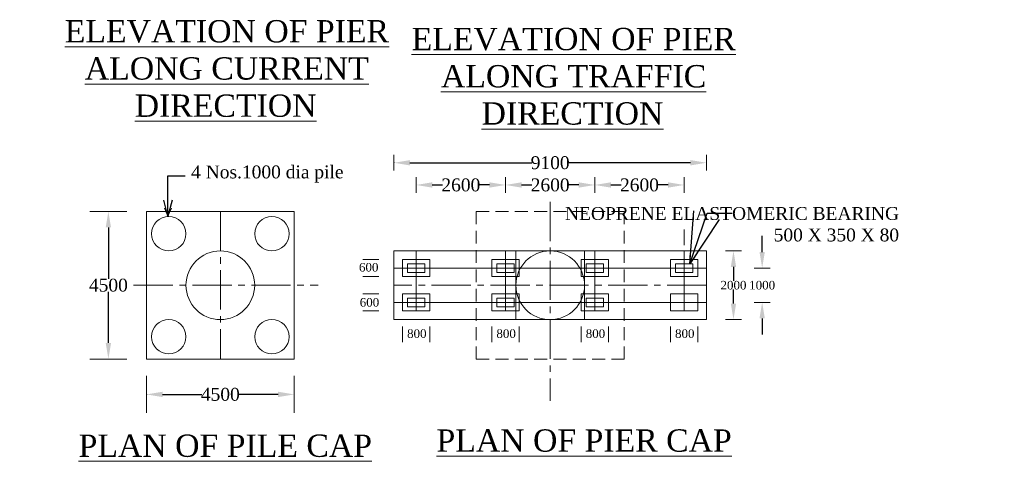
# Model space of a CAD drawing. Header units: millimetres. Extents: x -20950785 to 389010297, y -11535949 to 14056629.
# Tile 154 of 256: x 12201460 to 12258769, y -1596587 to -1570865. Entities that reach past the tile are written whole.
import ezdxf

# ---------------------------------------------------------------- set-up
doc = ezdxf.new("R2010")
doc.units = ezdxf.units.MM
doc.header["$LTSCALE"] = 60
doc.header["$MEASUREMENT"] = 0
doc.linetypes.add('CENTER2', pattern=[28.575, 19.05, -3.175, 3.175, -3.175])
doc.linetypes.add('HIDDEN', pattern=[0.375, 0.25, -0.125])
doc.layers.add('TEXT', color=7, linetype='Continuous')
doc.styles.add('style1', font='txt.shx', dxfattribs={"height": 1})
doc.dimstyles.get("Standard").update_dxf_attribs({"dimtxt": 400, "dimasz": 215, "dimexe": 0.18, "dimexo": 0.0625, "dimgap": 0.09, "dimtad": 0, "dimtih": 1, "dimtoh": 1, "dimdec": 0, "dimzin": 4, "dimdsep": 46, "dimtxsty": 'Standard', "dimblk": 'OPEN90', "dimcen": 0, "dimadec": 0, "dimazin": 1, "dimtfac": 1, "dimtdec": 0, "dimtix": 1, "dimtofl": 0, "dimtmove": 0, "dimatfit": 3, "dimldrblk": 'OPEN30', "dimfxl": 1, "dimtolj": 1, "dimtzin": 0, "dimarcsym": 0})

# ---------------------------------------------------------------- blocks, each defined once
blk = doc.blocks.new('*D694')
at = {"color": 0, "linetype": 'Continuous', "lineweight": -2, "transparency": 16777216}
for p, q in [((12243006, -1584332), (12243006, -1584332)), ((12243006, -1585267), (12243006, -1586077)), ((12243006, -1587396), (12243006, -1586586)), ((12243006, -1588331), (12243006, -1588331))]:
    blk.add_line(p, q, dxfattribs=at)
at = {"color": 0, "linetype": 'Continuous', "lineweight": 9, "transparency": 16777216}
for points in [[(12242850, -1585267), (12243162, -1585267), (12243006, -1584332)], [(12242850, -1587396), (12243162, -1587396), (12243006, -1588331)]]:
    blk.add_solid(points, dxfattribs=at)
at = {"layer": 'Defpoints', "color": 0, "linetype": 'Continuous', "lineweight": 9, "transparency": 16777216}
for p in [(12243006, -1584332), (12243006, -1588331), (12243006, -1588331)]:
    blk.add_point(p, dxfattribs=at)
at = {"color": 0, "linetype": 'Continuous', "lineweight": 9, "transparency": 16777216, "insert": (12243006, -1586331), "char_height": 500, "attachment_point": 5}
blk.add_mtext('\\A1;{\\fTimes New Roman|b0|i0|c0|p18;2000}', dxfattribs=at)
blk = doc.blocks.new('*D695')
at = {"color": 0, "linetype": 'Continuous', "lineweight": -2, "transparency": 16777216}
for p, q in [((12244675, -1584396), (12244675, -1583461)), ((12244675, -1585331), (12244675, -1585331)), ((12244675, -1587331), (12244675, -1587331)), ((12244675, -1588266), (12244675, -1589201))]:
    blk.add_line(p, q, dxfattribs=at)
at = {"color": 0, "linetype": 'Continuous', "lineweight": 9, "transparency": 16777216}
for points in [[(12244519, -1584396), (12244831, -1584396), (12244675, -1585331)], [(12244519, -1588266), (12244831, -1588266), (12244675, -1587331)]]:
    blk.add_solid(points, dxfattribs=at)
at = {"layer": 'Defpoints', "color": 0, "linetype": 'Continuous', "lineweight": 9, "transparency": 16777216}
for p in [(12244675, -1585331), (12244675, -1587331), (12244675, -1587331)]:
    blk.add_point(p, dxfattribs=at)
at = {"color": 0, "linetype": 'Continuous', "lineweight": 9, "transparency": 16777216, "insert": (12244675, -1586331), "char_height": 500, "attachment_point": 5}
blk.add_mtext('\\A1;{\\fTimes New Roman|b0|i0|c0|p18;1000}', dxfattribs=at)
blk = doc.blocks.new('*D679')
at = {"color": 0, "linetype": 'Continuous', "lineweight": -2, "transparency": 16777216}
for p, q in [((12224539, -1580476), (12224539, -1580493)), ((12225474, -1580493), (12226062, -1580493)), ((12228803, -1580493), (12228214, -1580493)), ((12229738, -1580493), (12229738, -1580493))]:
    blk.add_line(p, q, dxfattribs=at)
at = {"color": 0, "linetype": 'Continuous', "lineweight": 9, "transparency": 16777216}
for points in [[(12225474, -1580337), (12225474, -1580649), (12224539, -1580493)], [(12228803, -1580337), (12228803, -1580649), (12229738, -1580493)]]:
    blk.add_solid(points, dxfattribs=at)
at = {"layer": 'Defpoints', "color": 0, "linetype": 'Continuous', "lineweight": 9, "transparency": 16777216}
for p in [(12224539, -1580476), (12224539, -1580493), (12229738, -1580493)]:
    blk.add_point(p, dxfattribs=at)
at = {"color": 0, "linetype": 'Continuous', "lineweight": 9, "transparency": 16777216, "insert": (12227138, -1580493), "char_height": 500, "attachment_point": 5}
blk.add_mtext('\\A1;{\\fTimes New Roman|b0|i0|c0|p18;\\H1.5x;2600}', dxfattribs=at)
blk = doc.blocks.new('*D680')
at = {"color": 0, "linetype": 'Continuous', "lineweight": -2, "transparency": 16777216}
for p, q in [((12229738, -1580476), (12229738, -1580493)), ((12230673, -1580493), (12231261, -1580493)), ((12234001, -1580493), (12233413, -1580493)), ((12234936, -1580493), (12234936, -1580493))]:
    blk.add_line(p, q, dxfattribs=at)
at = {"color": 0, "linetype": 'Continuous', "lineweight": 9, "transparency": 16777216}
for points in [[(12230673, -1580337), (12230673, -1580649), (12229738, -1580493)], [(12234001, -1580337), (12234001, -1580649), (12234936, -1580493)]]:
    blk.add_solid(points, dxfattribs=at)
at = {"layer": 'Defpoints', "color": 0, "linetype": 'Continuous', "lineweight": 9, "transparency": 16777216}
for p in [(12229738, -1580476), (12229738, -1580493), (12234936, -1580493)]:
    blk.add_point(p, dxfattribs=at)
at = {"color": 0, "linetype": 'Continuous', "lineweight": 9, "transparency": 16777216, "insert": (12232337, -1580493), "char_height": 500, "attachment_point": 5}
blk.add_mtext('\\A1;{\\fTimes New Roman|b0|i0|c0|p18;\\H1.5x;2600}', dxfattribs=at)
blk = doc.blocks.new('*D681')
at = {"color": 0, "linetype": 'Continuous', "lineweight": -2, "transparency": 16777216}
for p, q in [((12234936, -1580476), (12234936, -1580493)), ((12235871, -1580493), (12236459, -1580493)), ((12239199, -1580493), (12238611, -1580493)), ((12240134, -1580493), (12240134, -1580493))]:
    blk.add_line(p, q, dxfattribs=at)
at = {"color": 0, "linetype": 'Continuous', "lineweight": 9, "transparency": 16777216}
for points in [[(12235871, -1580337), (12235871, -1580649), (12234936, -1580493)], [(12239199, -1580337), (12239199, -1580649), (12240134, -1580493)]]:
    blk.add_solid(points, dxfattribs=at)
at = {"layer": 'Defpoints', "color": 0, "linetype": 'Continuous', "lineweight": 9, "transparency": 16777216}
for p in [(12234936, -1580476), (12234936, -1580493), (12240134, -1580493)]:
    blk.add_point(p, dxfattribs=at)
at = {"color": 0, "linetype": 'Continuous', "lineweight": 9, "transparency": 16777216, "insert": (12237535, -1580493), "char_height": 500, "attachment_point": 5}
blk.add_mtext('\\A1;{\\fTimes New Roman|b0|i0|c0|p18;\\H1.5x;2600}', dxfattribs=at)
blk = doc.blocks.new('*D682')
at = {"color": 0, "linetype": 'Continuous', "lineweight": -2, "transparency": 16777216}
for p, q in [((12223239, -1579182), (12223239, -1579199)), ((12224174, -1579199), (12231271, -1579199)), ((12240499, -1579199), (12233403, -1579199)), ((12241434, -1579199), (12241434, -1579199))]:
    blk.add_line(p, q, dxfattribs=at)
at = {"color": 0, "linetype": 'Continuous', "lineweight": 9, "transparency": 16777216}
for points in [[(12224174, -1579043), (12224174, -1579354), (12223239, -1579199)], [(12240499, -1579043), (12240499, -1579354), (12241434, -1579199)]]:
    blk.add_solid(points, dxfattribs=at)
at = {"layer": 'Defpoints', "color": 0, "linetype": 'Continuous', "lineweight": 9, "transparency": 16777216}
for p in [(12223239, -1579182), (12223239, -1579199), (12241434, -1579199)]:
    blk.add_point(p, dxfattribs=at)
at = {"color": 0, "linetype": 'Continuous', "lineweight": 9, "transparency": 16777216, "insert": (12232337, -1579199), "char_height": 500, "attachment_point": 5}
blk.add_mtext('\\A1;{\\fTimes New Roman|b0|i0|c0|p18;\\H1.5x;9100}', dxfattribs=at)
blk = doc.blocks.new('*D683')
at = {"color": 0, "linetype": 'Continuous', "lineweight": -2, "transparency": 16777216}
for p, q in [((12206622, -1582032), (12206622, -1582032)), ((12206622, -1582967), (12206622, -1585950)), ((12206622, -1589695), (12206622, -1586713)), ((12206622, -1590630), (12206622, -1590630))]:
    blk.add_line(p, q, dxfattribs=at)
at = {"color": 0, "linetype": 'Continuous', "lineweight": 9, "transparency": 16777216}
for points in [[(12206466, -1582967), (12206777, -1582967), (12206622, -1582032)], [(12206466, -1589695), (12206777, -1589695), (12206622, -1590630)]]:
    blk.add_solid(points, dxfattribs=at)
at = {"layer": 'Defpoints', "color": 0, "linetype": 'Continuous', "lineweight": 9, "transparency": 16777216}
for p in [(12206622, -1582032), (12206622, -1590630), (12206622, -1590630)]:
    blk.add_point(p, dxfattribs=at)
at = {"color": 0, "linetype": 'Continuous', "lineweight": 9, "transparency": 16777216, "insert": (12206622, -1586331), "char_height": 500, "attachment_point": 5}
blk.add_mtext('\\A1;{\\fTimes New Roman|b0|i0|c0|p18;\\H1.5x;4500}', dxfattribs=at)
blk = doc.blocks.new('*D684')
at = {"color": 0, "linetype": 'Continuous', "lineweight": -2, "transparency": 16777216}
for p, q in [((12208840, -1592672), (12208840, -1592689)), ((12209775, -1592689), (12212059, -1592689)), ((12216502, -1592689), (12214218, -1592689)), ((12217437, -1592689), (12217437, -1592689))]:
    blk.add_line(p, q, dxfattribs=at)
at = {"color": 0, "linetype": 'Continuous', "lineweight": 9, "transparency": 16777216}
for points in [[(12209775, -1592533), (12209775, -1592845), (12208840, -1592689)], [(12216502, -1592533), (12216502, -1592845), (12217437, -1592689)]]:
    blk.add_solid(points, dxfattribs=at)
at = {"layer": 'Defpoints', "color": 0, "linetype": 'Continuous', "lineweight": 9, "transparency": 16777216}
for p in [(12208840, -1592672), (12208840, -1592689), (12217437, -1592689)]:
    blk.add_point(p, dxfattribs=at)
at = {"color": 0, "linetype": 'Continuous', "lineweight": 9, "transparency": 16777216, "insert": (12213138, -1592689), "char_height": 500, "attachment_point": 5}
blk.add_mtext('\\A1;{\\fTimes New Roman|b0|i0|c0|p18;\\H1.5x;4500}', dxfattribs=at)

msp = doc.modelspace()

# ---------------------------------------------------------------- linework, layer by layer
at = {"linetype": 'Continuous', "lineweight": 9}
for p, q in [((12223239.48, -1578741.29), (12223239.48, -1579656.16)), ((12241433.98, -1578741.29), (12241433.98, -1579656.16)), ((12224539.09, -1580035.58), (12224539.09, -1580950.44)), ((12229737.51, -1580035.58), (12229737.51, -1580950.44)), ((12234935.94, -1580035.58), (12234935.94, -1580950.44)), ((12240134.37, -1580035.58), (12240134.37, -1580950.44)), ((12207699.08, -1582032.44), (12205543.98, -1582032.44)), ((12208839.74, -1582032.44), (12208839.74, -1590629.83)), ((12208839.74, -1582032.44), (12217437.13, -1582032.44)), ((12217437.13, -1582032.44), (12217437.13, -1590629.83)), ((12240134.37, -1583089.03), (12240134.37, -1584003.9)), ((12223239.48, -1584331.74), (12241433.98, -1584331.74)), ((12223239.48, -1584331.74), (12223239.48, -1588330.53)), ((12224539.09, -1584331.74), (12224539.09, -1587830.68)), ((12229737.51, -1584331.74), (12229737.51, -1587830.68)), ((12230337.33, -1588330.53), (12230337.33, -1584331.74)), ((12234336.12, -1588330.53), (12234336.12, -1584331.74)), ((12234935.94, -1584331.74), (12234935.94, -1587830.68)), ((12240134.37, -1584331.74), (12240134.37, -1587830.68)), ((12241433.98, -1584331.74), (12241433.98, -1588330.53)), ((12243463.47, -1584331.74), (12242548.61, -1584331.74)), ((12222355.48, -1584831.59), (12221440.61, -1584831.59)), ((12223239.48, -1585331.44), (12241433.98, -1585331.44)), ((12245132.29, -1585331.44), (12244217.43, -1585331.44)), ((12222355.48, -1585831.29), (12221440.61, -1585831.29)), ((12222355.48, -1586830.98), (12221440.61, -1586830.98)), ((12230337.33, -1586331.13), (12230337.33, -1588330.53)), ((12223239.48, -1587330.83), (12241433.98, -1587330.83)), ((12245132.29, -1587330.83), (12244217.43, -1587330.83)), ((12222355.48, -1587830.68), (12221440.61, -1587830.68)), ((12223239.48, -1588330.53), (12241433.98, -1588330.53)), ((12243463.47, -1588330.53), (12242548.61, -1588330.53)), ((12223739.33, -1588725.68), (12223739.33, -1589640.55)), ((12225338.84, -1588725.68), (12225338.84, -1589640.55)), ((12228937.76, -1588725.68), (12228937.76, -1589640.55)), ((12230537.27, -1588725.68), (12230537.27, -1589640.55)), ((12234136.18, -1588725.68), (12234136.18, -1589640.55)), ((12235735.7, -1588725.68), (12235735.7, -1589640.55)), ((12239334.61, -1588725.68), (12239334.61, -1589640.55)), ((12240934.13, -1588725.68), (12240934.13, -1589640.55)), ((12207699.08, -1590629.83), (12205543.98, -1590629.83)), ((12208839.74, -1590629.83), (12217437.13, -1590629.83)), ((12208839.74, -1591611.41), (12208839.74, -1593766.51)), ((12217437.13, -1591611.41), (12217437.13, -1593766.51))]:
    msp.add_line(p, q, dxfattribs=at)
at = {"linetype": 'CENTER2', "lineweight": 9, "ltscale": 2}
for p, q in [((12232336.73, -1581472.74), (12232336.73, -1593054.78)), ((12213138.44, -1582032.44), (12213138.44, -1590629.83)), ((12208085.72, -1586331.13), (12218837.04, -1586331.13)), ((12241433.98, -1586331.13), (12223239.48, -1586331.13))]:
    msp.add_line(p, q, dxfattribs=at)
at = {"linetype": 'Continuous', "lineweight": 9, "ltscale": 2}
for p, q in [((12210090.61, -1582302.85), (12209885.75, -1581846.57)), ((12210090.61, -1582302.85), (12210295.47, -1581846.57)), ((12240462.52, -1585081.51), (12240462.52, -1584601.98)), ((12240462.52, -1585081.51), (12240757.5, -1584703.44))]:
    msp.add_line(p, q, dxfattribs=at)
at = {"linetype": 'HIDDEN', "lineweight": 9, "ltscale": 50}
for p, q in [((12228038.03, -1582032.44), (12228038.03, -1590629.83)), ((12228038.03, -1582032.44), (12236635.43, -1582032.44)), ((12236635.43, -1582032.44), (12236635.43, -1590629.83)), ((12228038.03, -1590629.83), (12236635.43, -1590629.83))]:
    msp.add_line(p, q, dxfattribs=at)
at = {"linetype": 'Continuous', "lineweight": 9}
for points in [[(12223739.33, -1584831.59), (12225338.84, -1584831.59), (12225338.84, -1585831.29), (12223739.33, -1585831.29)], [(12224039.24, -1585081.51), (12225038.94, -1585081.51), (12225038.94, -1585581.36), (12224039.24, -1585581.36)], [(12228937.76, -1584831.59), (12230537.27, -1584831.59), (12230537.27, -1585831.29), (12228937.76, -1585831.29)], [(12229237.67, -1585081.51), (12230237.36, -1585081.51), (12230237.36, -1585581.36), (12229237.67, -1585581.36)], [(12234136.18, -1584831.59), (12235735.7, -1584831.59), (12235735.7, -1585831.29), (12234136.18, -1585831.29)], [(12234436.09, -1585081.51), (12235435.79, -1585081.51), (12235435.79, -1585581.36), (12234436.09, -1585581.36)], [(12239334.61, -1584831.59), (12240934.13, -1584831.59), (12240934.13, -1585831.29), (12239334.61, -1585831.29)], [(12239634.52, -1585081.51), (12240634.22, -1585081.51), (12240634.22, -1585581.36), (12239634.52, -1585581.36)], [(12223739.33, -1586830.98), (12225338.84, -1586830.98), (12225338.84, -1587830.68), (12223739.33, -1587830.68)], [(12228937.76, -1586830.98), (12230537.27, -1586830.98), (12230537.27, -1587830.68), (12228937.76, -1587830.68)], [(12234136.18, -1586830.98), (12235735.7, -1586830.98), (12235735.7, -1587830.68), (12234136.18, -1587830.68)], [(12239334.61, -1586830.98), (12240934.13, -1586830.98), (12240934.13, -1587830.68), (12239334.61, -1587830.68)], [(12224039.24, -1587080.91), (12225038.94, -1587080.91), (12225038.94, -1587580.76), (12224039.24, -1587580.76)], [(12229237.67, -1587080.91), (12230237.36, -1587080.91), (12230237.36, -1587580.76), (12229237.67, -1587580.76)], [(12234436.09, -1587080.91), (12235435.79, -1587080.91), (12235435.79, -1587580.76), (12234436.09, -1587580.76)]]:
    msp.add_lwpolyline(points, close=True, dxfattribs=at)
for centre in [(12210139.34, -1583332.04), (12216137.53, -1583332.04), (12210139.34, -1589330.23), (12216137.53, -1589330.23)]:
    msp.add_circle(centre, 999.7, dxfattribs=at)
at = {"linetype": 'Continuous', "lineweight": 9, "ltscale": 2000}
msp.add_circle((12213138.44, -1586331.13), 1999.4, dxfattribs=at)
at = {"linetype": 'Continuous', "lineweight": 9, "ltscale": 1000}
msp.add_circle((12232336.73, -1586331.13), 1999.4, dxfattribs=at)

# ---------------------------------------------------------------- texts
at = {"linetype": 'Continuous', "lineweight": 9, "char_height": 750, "width": 22678.6984, "attachment_point": 1, "style": 'style1'}
for insert in [(10046282.47, -1573923.48), (11296226.84, -1573923.48)]:
    msp.add_mtext('\\pi6024.46095;{\\fTimes New Roman|b0|i0|c0|p18;\\LELEVATION OF PIER \\P\\pi3569.25186;ALONG CURRENT DIRECTION  }', dxfattribs=dict(at, insert=insert))
at = {"linetype": 'Continuous', "lineweight": 9, "attachment_point": 4, "rotation": 0.0230157}
for s, insert, char_height in [('{\\fTimes New Roman|b0|i0|c0|p18;4 Nos.1000 dia pile}', (12211436.89, -1579856.66), 750), ('{\\fTimes New Roman|b0|i0|c0|p18;600}', (12221208.24, -1585288.2), 500), ('{\\fTimes New Roman|b0|i0|c0|p18;600}', (12221252.22, -1587331.05), 500), ('{\\fTimes New Roman|b0|i0|c0|p18;800}', (12224008.63, -1589153.2), 500), ('{\\fTimes New Roman|b0|i0|c0|p18;800}', (12229207.06, -1589153.2), 500), ('{\\fTimes New Roman|b0|i0|c0|p18;800}', (12234405.48, -1589153.2), 500), ('{\\fTimes New Roman|b0|i0|c0|p18;800}', (12239603.91, -1589153.2), 500)]:
    msp.add_mtext(s, dxfattribs=dict(at, insert=insert, char_height=char_height))
at = {"linetype": 'Continuous', "lineweight": 9, "insert": (12252644.42, -1582783.89), "char_height": 750, "attachment_point": 6}
msp.add_mtext('{\\fTimes New Roman|b0|i0|c0|p18;NEOPRENE ELASTOMERIC BEARING\\P 500 X 350 X 80 }', dxfattribs=at)
at = {"linetype": 'Continuous', "lineweight": 9, "insert": (12166780.87, -1584775.46), "char_height": 1300, "width": 25045.2677, "attachment_point": 1}
msp.add_mtext('\\pi5418.09167,t45718.09167;{\\fTimes New Roman|b0|i0|c0|p18;\\L ELEVATION OF \\P\\pi2504.57329,t42804.57329;ABUTMENT ELEMENT \\P\\pi7381.21352,t47681.21352;DIRECTION}', dxfattribs=at)
at = {"layer": 'TEXT', "linetype": 'Continuous', "lineweight": 9, "char_height": 1300, "attachment_point": 1}
for s, insert, width in [('\\pi2427.77062;{\\fTimes New Roman|b0|i0|c0|p18;\\LELEVATION OF PIER \\P\\pi3593.74034;ALONG CURRENT \\P\\pi6498.82325;DIRECTION  }', (12201657.42, -1570888.18), 23280.4872), ('\\pi1974.11068;{\\fTimes New Roman|b0|i0|c0|p18;\\LELEVATION OF PIER \\P\\pi3681.82517;ALONG TRAFFIC  \\P\\pi6045.16331;DIRECTION  }', (12222299.86, -1571340.89), 22373.1673), ('{\\fTimes New Roman|b0|i0|c0|p18;\\LPLAN OF PIER CAP}', (12225720.5, -1594724.13), 16872.5456), ('{\\fTimes New Roman|b0|i0|c0|p18;\\LPLAN OF PILE CAP}', (12204890.6, -1595026.55), 16872.5456)]:
    msp.add_mtext(s, dxfattribs=dict(at, insert=insert, width=width))

# ---------------------------------------------------------------- dimensions: what is measured, and where the dimension line sits
at = {"linetype": 'Continuous', "lineweight": 9}
for base, p1, p2, text, picture, middle in [((12223239.48, -1579198.55), (12241433.98, -1579198.55), (12223239.48, -1579181.99), '{\\fTimes New Roman|b0|i0|c0|p18;\\H1.5x;9100}', '*D682', (12232336.73, -1579198.55)), ((12224539.09, -1580492.83), (12229737.51, -1580492.83), (12224539.09, -1580476.28), '{\\fTimes New Roman|b0|i0|c0|p18;\\H1.5x;2600}', '*D679', (12227138.3, -1580492.83)), ((12229737.51, -1580492.83), (12234935.94, -1580492.83), (12229737.51, -1580476.28), '{\\fTimes New Roman|b0|i0|c0|p18;\\H1.5x;2600}', '*D680', (12232336.73, -1580492.83)), ((12234935.94, -1580492.83), (12240134.37, -1580492.83), (12234935.94, -1580476.28), '{\\fTimes New Roman|b0|i0|c0|p18;\\H1.5x;2600}', '*D681', (12237535.16, -1580492.83)), ((12208839.74, -1592688.78), (12217437.13, -1592688.78), (12208839.74, -1592672.23), '{\\fTimes New Roman|b0|i0|c0|p18;\\H1.5x;4500}', '*D684', (12213138.44, -1592688.78))]:
    dim = msp.add_linear_dim(base=base, p1=p1, p2=p2, text=text, dimstyle='Standard', override={"dimtxt": 500, "dimasz": 935, "dimfxl": 300}, dxfattribs=at)
    dim.commit()
    dim.dimension.update_dxf_attribs({"geometry": picture, "text_midpoint": middle})
for base, p1, p2, angle, text, picture, middle in [((12206621.53, -1590629.83), (12206621.53, -1582032.44), (12206621.53, -1590629.83), 270, '{\\fTimes New Roman|b0|i0|c0|p18;\\H1.5x;4500}', '*D683', (12206621.53, -1586331.13)), ((12244674.86, -1587330.83), (12244674.86, -1585331.44), (12244674.86, -1587330.83), 90, '{\\fTimes New Roman|b0|i0|c0|p18;1000}', '*D695', (12244674.86, -1586331.13)), ((12243006.04, -1588330.53), (12243006.04, -1584331.74), (12243006.04, -1588330.53), 90, '{\\fTimes New Roman|b0|i0|c0|p18;2000}', '*D694', (12243006.04, -1586331.13))]:
    dim = msp.add_linear_dim(base=base, p1=p1, p2=p2, angle=angle, text=text, dimstyle='Standard', override={"dimtxt": 500, "dimasz": 935, "dimfxl": 300}, dxfattribs=at)
    dim.commit()
    dim.dimension.update_dxf_attribs({"geometry": picture, "text_midpoint": middle})

# ---------------------------------------------------------------- leaders
for points, override in [([(12210090.61, -1582302.85), (12210090.61, -1579951.06), (12211092.8, -1579951.06)], {"dimtxt": 500, "dimasz": 935, "dimfxl": 300}), ([(12240462.52, -1585081.51), (12241474.41, -1582139.58), (12242938.17, -1582139.58)], {"dimtxt": 500, "dimasz": 3000, "dimfxl": 300})]:
    msp.add_leader(points, dimstyle='Standard', override=override, dxfattribs=at)

doc.saveas('drawing.dxf')
